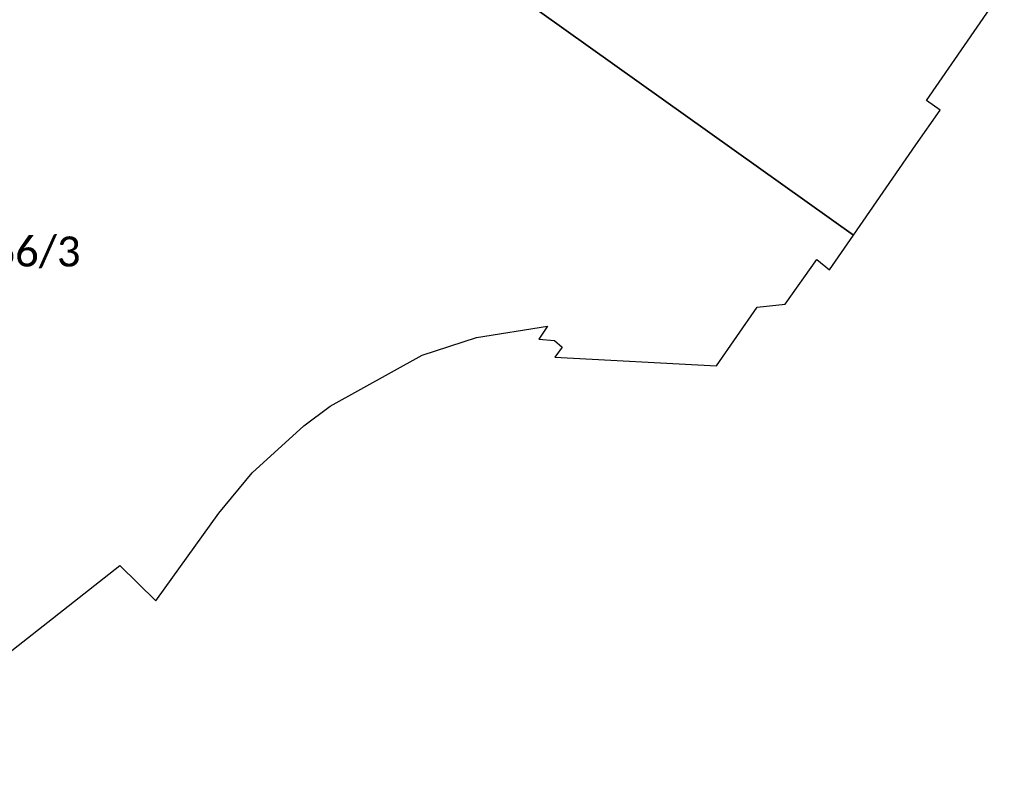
# Model space of a CAD drawing. Header units: metres. Extents: x -373 to 1321, y -1609 to 597.
# Tile 12 of 39: x 653 to 702, y -1002 to -965. Entities that reach past the tile are written whole.
import ezdxf

# ---------------------------------------------------------------- set-up
doc = ezdxf.new("R2010")
doc.units = ezdxf.units.M
doc.layers.add('AX_Flurstueck', color=7, linetype='Continuous', lineweight=18)
doc.styles.add('Calibri', font='calibri.ttf')

msp = doc.modelspace()

# ---------------------------------------------------------------- linework, layer by layer
at = {"layer": 'AX_Flurstueck', "color": 7, "linetype": 'Continuous', "lineweight": 25, "transparency": 33554687}
for points in [[(665.259, -945.177, 0), (660.981, -951.557, 0), (694.561, -975.494, 0), (697.681, -970.979, 0), (698.886, -969.236, 0), (698.21, -968.758, 0), (701.373, -964.171, 0), (701.133, -963.915, 0), (702.991, -950.725, 0), (703.683, -948.005, 0), (704.807, -944.952, 0), (706.238, -941.975, 0), (711.645, -933.562, 0), (719.835, -920.969, 0), (724.416, -912.802, 0), (729.485, -903.766, 0)], [(644.834, -1002.284, 0), (657.9, -992.006, 0), (659.695, -993.767, 0), (662.854, -989.379, 0), (664.513, -987.369, 0), (667.102, -985.02, 0), (668.412, -984.031, 0), (673.01, -981.492, 0), (675.719, -980.612, 0), (679.277, -980.042, 0), (678.837, -980.688, 0), (679.629, -980.746, 0), (680.012, -981.095, 0), (679.644, -981.585, 0), (687.72, -982.021, 0), (689.743, -979.083, 0), (691.153, -978.943, 0), (692.732, -976.704, 0), (693.368, -977.221, 0), (694.561, -975.494, 0), (660.981, -951.557, 0), (652.588, -963.76, 0)]]:
    msp.add_polyline3d(points, dxfattribs=at)

# ---------------------------------------------------------------- texts
at = {"layer": 'AX_Flurstueck', "color": 7, "insert": (652.526, -975.556), "char_height": 1.5, "attachment_point": 2, "line_spacing_factor": 1.004016, "style": 'Calibri'}
msp.add_mtext('1366/3', dxfattribs=at)

doc.saveas('drawing.dxf')
